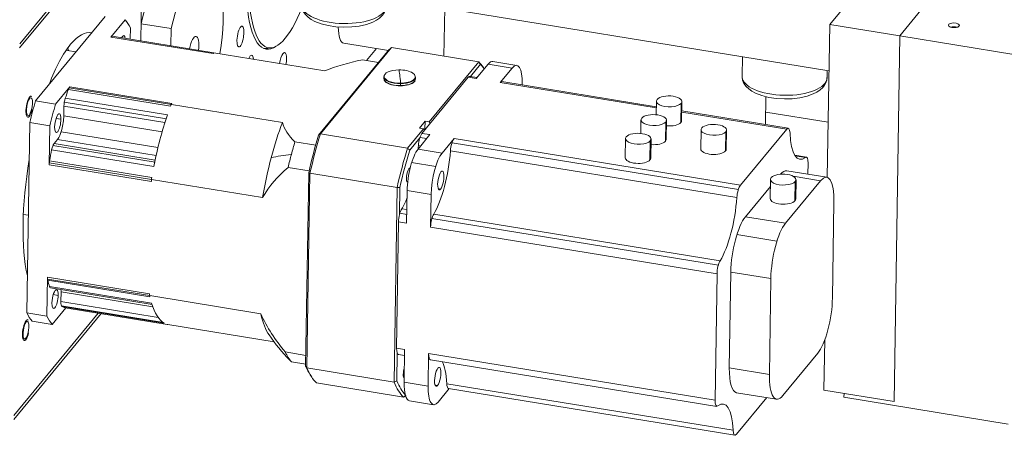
# Model space of a CAD drawing. Header units: millimetres. Extents: x 0 to 3066, y -1 to 2172.
# Tile 16 of 31: x 1521 to 1985, y 708 to 905. Entities that reach past the tile are written whole.
import ezdxf
from ezdxf.lldxf.tags import DXFTag

# ---------------------------------------------------------------- set-up
doc = ezdxf.new("R2010")
doc.units = ezdxf.units.MM
doc.layers.add('1', color=7, linetype='Continuous', true_color=0xffffff)
tags = doc.linetypes.add('DASHED', pattern=[25.72, 12.86, -12.86]).pattern_tags.tags
tags[6:7] = [DXFTag(74, 4), DXFTag(75, 0), DXFTag(340, '0'), DXFTag(46, 0.0), DXFTag(50, 0.0), DXFTag(44, 0.0), DXFTag(45, 0.0)]
tags[4:5] = [DXFTag(74, 4), DXFTag(75, 0), DXFTag(340, '0'), DXFTag(46, 0.0), DXFTag(50, 0.0), DXFTag(44, 0.0), DXFTag(45, 0.0)]

msp = doc.modelspace()

# ---------------------------------------------------------------- linework, layer by layer
at = {"layer": '1', "color": 7, "linetype": 'Continuous', "lineweight": 13}
for p, q in [((1588.385, 975.02), (1521.003, 893.251)), ((1588.356, 973.214), (1520.974, 891.445)), ((1578.967, 948.828), (1578.117, 894.669)), ((1613.81, 927.671), (1902.355, 880.635)), ((1902.701, 902.519), (1912.61, 914.544)), ((1721.284, 910.153), (1720.929, 887.53)), ((1528.456, 866.415), (1561.286, 906.255)), ((1945.642, 909.159), (1935.733, 897.135)), ((1563.988, 896.542), (1570.724, 904.716)), ((1573.191, 900.796), (1573.107, 895.487)), ((1578.245, 902.805), (1592.401, 900.498)), ((1592.401, 900.498), (1592.273, 892.362)), ((1902.701, 902.519), (1901.569, 830.371)), ((1935.733, 897.135), (1902.701, 902.519)), ((1612.12, 888.697), (1563.988, 896.542)), ((1612.433, 889.077), (1564.575, 896.878)), ((1933.027, 724.634), (1935.733, 897.135)), ((1935.733, 897.135), (1989.528, 888.366)), ((1636.575, 891.092), (1639.517, 891.425)), ((1696.246, 891.55), (1662.683, 850.821)), ((1673.682, 893.577), (1694.746, 890.143)), ((1673.682, 893.577), (1673.682, 893.577)), ((1689.065, 891.069), (1684.455, 885.475)), ((1696.246, 891.55), (1737.3, 884.858)), ((1547.532, 889.563), (1543.468, 890.226)), ((1612.12, 888.697), (1612.453, 889.1)), ((1612.453, 889.1), (1664.832, 880.562)), ((1661.839, 850.211), (1695.174, 890.663)), ((1861.571, 887.284), (1861.424, 877.941)), ((1682.523, 885.79), (1690.136, 884.549)), ((1713.912, 856.477), (1737.3, 884.858)), ((1738.115, 883.663), (1733.393, 877.932)), ((1741.752, 883.766), (1736.133, 876.947)), ((1739.909, 881.53), (1739.526, 882.119)), ((1741.752, 883.766), (1753.078, 881.92)), ((1755.278, 883.177), (1743.953, 885.023)), ((1747.459, 875.101), (1753.078, 881.92)), ((1692.579, 877.848), (1692.566, 876.993)), ((1707.564, 876.757), (1707.577, 877.612)), ((1710.566, 851.117), (1732.358, 877.563)), ((1732.358, 877.563), (1736.133, 876.947)), ((1736.525, 877.422), (1733.092, 877.982)), ((1901.42, 877.314), (1901.474, 880.78)), ((1537.894, 864.877), (1544.63, 873.05)), ((1544.63, 873.05), (1592.762, 865.204)), ((1700.415, 873.561), (1700.414, 873.518)), ((1700.478, 873.656), (1700.491, 874.511)), ((1707.046, 875.556), (1706.184, 874.882)), ((1747.459, 875.101), (1820.973, 863.118)), ((1820.981, 863.655), (1748.192, 875.52)), ((1757.82, 874.385), (1757.813, 873.952)), ((1542.487, 867.657), (1590.619, 859.811)), ((1592.12, 863.99), (1543.988, 871.836)), ((1872.441, 855.268), (1872.648, 868.422)), ((1537.894, 864.877), (1528.456, 866.415)), ((1541.843, 863.913), (1541.772, 859.36)), ((1589.42, 856.157), (1541.843, 863.913)), ((1592.429, 864.801), (1592.762, 865.204)), ((1592.485, 864.792), (1644.808, 856.263)), ((1821.023, 866.284), (1820.923, 859.883)), ((1832.685, 865.267), (1832.543, 856.235)), ((1832.88, 857.064), (1833.022, 866.096)), ((1588.113, 851.806), (1541.772, 859.36)), ((1832.942, 861.166), (1882.417, 853.102)), ((1883.151, 853.521), (1832.953, 861.703)), ((1872.53, 861.163), (1901.973, 856.364)), ((1524.36, 766.473), (1525.768, 856.24)), ((1525.768, 856.24), (1535.206, 854.701)), ((1534.917, 836.284), (1535.206, 854.701)), ((1538.127, 858.135), (1540.45, 857.757)), ((1712.025, 856.785), (1709.382, 853.578)), ((1711.968, 853.172), (1712.025, 856.785)), ((1712.025, 856.785), (1713.912, 856.477)), ((1714.465, 855.849), (1713.912, 856.477)), ((1813.757, 857.466), (1813.656, 851.064)), ((1825.418, 856.449), (1825.277, 847.417)), ((1825.613, 848.246), (1825.755, 857.278)), ((1703.737, 844.129), (1662.683, 850.821)), ((1703.737, 844.129), (1711.27, 853.271)), ((1714.341, 850.502), (1708.722, 843.683)), ((1711.27, 853.271), (1709.382, 853.578)), ((1710.566, 851.117), (1714.341, 850.502)), ((1711.27, 853.271), (1711.823, 852.642)), ((1711.968, 853.172), (1712.225, 853.13)), ((1842.07, 852.851), (1841.928, 843.819)), ((1853.731, 851.833), (1853.59, 842.802)), ((1853.926, 843.631), (1854.068, 852.662)), ((1860.625, 826.656), (1882.417, 853.102)), ((1538.844, 848.276), (1537.179, 846.256)), ((1537.179, 846.256), (1584.808, 838.492)), ((1585.291, 840.705), (1538.844, 848.276)), ((1660.479, 845.596), (1650.712, 847.188)), ((1709.561, 849.012), (1704.781, 843.211)), ((1708.874, 845.318), (1709.928, 845.147)), ((1720.047, 841.837), (1725.666, 848.656)), ((1725.666, 848.656), (1860.625, 826.656)), ((1806.49, 848.648), (1806.348, 839.616)), ((1818.152, 847.63), (1818.01, 838.599)), ((1818.347, 839.428), (1818.488, 848.459)), ((1584.18, 835.438), (1536.048, 843.284)), ((1720.047, 841.837), (1708.722, 843.683)), ((1723.975, 842.857), (1858.934, 820.857)), ((1891.69, 839.952), (1886.208, 840.846)), ((1886.376, 840.576), (1891.211, 839.788)), ((1583.049, 828.438), (1534.917, 836.284)), ((1535.107, 838.217), (1583.239, 830.371)), ((1892.538, 837.022), (1892.457, 831.879)), ((1647.493, 835), (1657.365, 833.391)), ((1655.745, 741.409), (1657.175, 832.555)), ((1657.794, 832.313), (1656.354, 740.543)), ((1657.794, 832.313), (1698.848, 825.621)), ((1901.305, 830.437), (1882.43, 833.513)), ((1885.502, 830.858), (1898.371, 828.76)), ((1583.049, 828.438), (1583.063, 829.347)), ((1583.063, 829.347), (1635.443, 820.809)), ((1703.405, 828.46), (1703.838, 828.389)), ((1862.98, 811.795), (1874.766, 826.097)), ((1874.818, 829.403), (1874.676, 820.372)), ((1881.856, 808.719), (1898.371, 828.76)), ((1886.48, 828.386), (1886.338, 819.355)), ((1886.675, 820.184), (1886.817, 829.215)), ((1697.408, 733.85), (1698.848, 825.621)), ((1700.117, 825.556), (1699.912, 812.485)), ((1703.555, 824.124), (1703.314, 808.759)), ((1703.555, 824.124), (1714.88, 822.277)), ((1714.639, 806.913), (1714.88, 822.277)), ((1719.371, 824.861), (1718.205, 825.051)), ((1904.694, 818.714), (1903.985, 773.556)), ((1522.718, 812.875), (1525.082, 812.49)), ((1703.414, 815.139), (1701.006, 815.531)), ((1851.065, 791.07), (1716.106, 813.07)), ((1698.604, 749.789), (1699.539, 809.375)), ((1699.539, 809.375), (1703.314, 808.759)), ((1862.98, 811.795), (1881.856, 808.719)), ((1714.639, 806.913), (1849.598, 784.914)), ((1848.663, 725.328), (1849.598, 784.914)), ((1855.383, 740.559), (1856.091, 785.716)), ((1856.091, 785.716), (1874.966, 782.639)), ((1533.798, 764.935), (1534.087, 783.352)), ((1534.087, 783.352), (1582.219, 775.506)), ((1582.354, 773.968), (1534.222, 781.814)), ((1874.258, 737.482), (1874.966, 782.639)), ((1535.038, 778.879), (1583.17, 771.033)), ((1535.53, 778.253), (1583.357, 770.457)), ((1536.825, 775.115), (1539.148, 774.736)), ((1540.469, 776.34), (1540.398, 771.787)), ((1583.773, 769.281), (1540.469, 776.34)), ((1582.204, 774.597), (1582.219, 775.506)), ((1540.398, 771.787), (1586.322, 764.301)), ((1582.253, 774.589), (1634.584, 766.059)), ((1518.226, 716.235), (1559.317, 766.099)), ((1518.254, 718.041), (1558.029, 766.309)), ((1533.798, 764.935), (1524.36, 766.473)), ((1542.687, 768.809), (1536.265, 761.015)), ((1589.079, 761.644), (1540.947, 769.49)), ((1542.372, 768.863), (1590.505, 761.017)), ((1542.413, 768.853), (1590.524, 761.011)), ((1526.827, 762.553), (1536.265, 761.015)), ((1590.8, 760.939), (1640.847, 752.781)), ((1900.367, 753.718), (1899.995, 730.019)), ((1655.824, 746.441), (1646.128, 748.021)), ((1702.379, 749.173), (1698.604, 749.789)), ((1698.892, 747.48), (1698.687, 734.41)), ((1702.379, 749.173), (1702.138, 733.809)), ((1713.463, 731.963), (1713.704, 747.327)), ((1848.663, 725.328), (1713.704, 747.327)), ((1897.096, 747.477), (1880.581, 727.436)), ((1649.083, 743.326), (1655.758, 742.238)), ((1699.451, 746.858), (1702.335, 746.388)), ((1714.551, 744.396), (1849.51, 722.397)), ((1697.408, 733.85), (1656.354, 740.543)), ((1855.383, 740.559), (1874.258, 737.482)), ((1657.913, 737.231), (1658.615, 736.152)), ((1660.841, 733.413), (1701.895, 726.721)), ((1701.952, 735.86), (1702.17, 735.825)), ((1702.138, 733.809), (1713.463, 731.963)), ((1857.212, 711.086), (1722.253, 733.086)), ((1717.918, 732.261), (1716.752, 732.452)), ((1723.433, 730.772), (1718.205, 724.428)), ((1723.091, 730.828), (1858.05, 708.829)), ((1858.771, 728.836), (1877.646, 725.759)), ((1899.995, 730.019), (1933.027, 724.634)), ((1909.404, 726.674), (1909.433, 728.48)), ((1704.679, 725.017), (1716.005, 723.171)), ((1873.012, 726.514), (1858.783, 709.248)), ((1986.793, 714.059), (1909.404, 726.674))]:
    msp.add_line(p, q, dxfattribs=at)
at = {"layer": '1', "color": 7, "linetype": 'DASHED', "lineweight": 13}
for p, q in [((1544.353, 872.638), (1592.485, 864.792)), ((1590.157, 857.953), (1542.025, 865.799)), ((1586.169, 844.427), (1540.554, 851.862)), ((1709.614, 849.176), (1712.818, 848.653)), ((1536.672, 845.376), (1584.805, 837.53)), ((1724.714, 846.714), (1859.673, 824.715)), ((1583.1, 829.341), (1534.968, 837.187)), ((1705.703, 837.355), (1717.028, 835.509)), ((1703.379, 812.925), (1700.154, 813.45)), ((1850.213, 788.989), (1715.254, 810.989)), ((1877.831, 800.281), (1858.955, 803.358)), ((1534.12, 782.435), (1582.253, 774.589)), ((1540.677, 769.826), (1588.809, 761.98))]:
    msp.add_line(p, q, dxfattribs=at)
at = {"layer": '1', "color": 7, "linetype": 'Continuous', "lineweight": 13}
for points in [[(1653.806, 911.775), (1654.005, 910.089), (1654.644, 908.52), (1655.628, 907.129), (1656.889, 905.914), (1658.39, 904.854), (1660.109, 903.93), (1663.058, 902.786), (1666.381, 901.936), (1669.971, 901.396), (1673.702, 901.178), (1677.436, 901.291), (1681.034, 901.731), (1684.369, 902.488), (1687.338, 903.55), (1689.074, 904.427), (1690.594, 905.449), (1691.879, 906.633), (1692.666, 907.643), (1693.264, 908.761), (1693.674, 909.975), (1693.75, 911.241)], [(1861.435, 877.93), (1861.634, 876.244), (1862.273, 874.675), (1863.257, 873.284), (1864.518, 872.069), (1866.019, 871.008), (1867.738, 870.085), (1870.687, 868.941), (1874.01, 868.091), (1877.6, 867.55), (1881.331, 867.333), (1885.065, 867.446), (1888.663, 867.886), (1891.998, 868.642), (1894.967, 869.704), (1896.703, 870.582), (1898.223, 871.603), (1899.508, 872.788), (1900.295, 873.798), (1900.893, 874.916), (1901.304, 876.13), (1901.379, 877.396)]]:
    msp.add_lwpolyline(points, dxfattribs=at)
msp.add_arc((1712.755, 806.905), 90, 214.41208, 224.11835, dxfattribs=at)
for centre, major_axis, ratio, start_param, end_param in [((1588.747, 891.767), (6.838, 41.946), 0.2926324, 6.2831287, 7.6356799), ((1602.904, 889.46), (6.838, 41.946), 0.2926324, 4.7402418, 7.6356799), ((1645.979, 945.098), (-8.849, -54.284), 0.2926324, 5.1314143, 6.2831853), ((1646.923, 944.944), (8.719, 53.49), 0.2926324, 1.9964402, 4.0549687), ((1673.793, 911.473), (-19.998, 0.314), 0.429104, 0.0000369, 3.1415313), ((1553.494, 832.866), (-12.227, -75.01), 0.2926324, 2.7488911, 2.8942256), ((1676.095, 908.382), (-2.413, -14.805), 0.2926324, 5.2593361, 6.2831853), ((1961.186, 900.268), (-2.6, 0.041), 0.429104, 4.0850891, 5.3397626), ((1981.961, 890.33), (-12.71, -77.971), 0.2926324, 4.6184512, 4.6224763), ((1982.904, 890.176), (12.871, 78.958), 0.2926324, 1.4761713, 1.4814727), ((1544.057, 834.404), (-10.458, -64.153), 0.2926324, 3.1217768, 3.6069565), ((1563.932, 892.93), (-0.644, -3.948), 0.2926324, 3.1415963, 3.6069565), ((1569.327, 892.799), (0.724, 4.441), 0.2926324, 5.5230826, 7.0432698), ((1602.904, 889.46), (-1.207, -7.402), 0.2926324, 1.725437, 4.5577792), ((1544.057, 834.404), (-10.458, -64.153), 0.2926324, 3.6069565, 4.0921362), ((1525.181, 837.481), (10.458, 64.153), 0.2926324, 5.7211135, 5.7564417), ((1644.092, 945.405), (-8.849, -54.284), 0.2926324, 0.0594519, 0.0820321), ((1645.979, 945.098), (-8.849, -54.284), 0.2926324, 0, 0.2774573), ((1547.748, 647.433), (-694.189, -610.526), 0.0965, 4.4129251, 4.4144998), ((1534.619, 835.942), (8.849, 54.284), 0.2926324, 0.0000154, 0.036831), ((1555.715, 897.152), (-6.435, -39.479), 0.2926324, 4.9279962, 4.935163), ((1629.538, 882.859), (-0.829, -5.083), 0.2926324, 2.2946543, 3.9885618), ((1645.023, 884.135), (-0.829, -5.083), 0.2926324, 1.5047401, 4.778476), ((1713.569, 858.836), (-69.228, 1.086), 0.429104, 5.1841588, 5.5001231), ((1296.817, 688.336), (569.574, -728.166), 0.5103448, 1.442765, 1.4443398), ((1719.597, 805.789), (-13.273, -81.425), 0.2926324, 2.8305719, 2.9435171), ((1720.541, 805.636), (13.112, 80.438), 0.2926324, 5.9896249, 6.0808947), ((1741.54, 870.219), (2.413, 14.805), 0.2926324, 6.2831762, 6.7485492), ((1752.865, 868.373), (-2.413, -14.805), 0.2926324, 2.0361602, 3.6069565), ((1700.081, 877.905), (-7.35, 0.115), 0.429104, 4.7742569, 7.9158495), ((1700.065, 876.875), (-7.499, 0.118), 0.429104, 0.0000178, 1.6326642), ((1700.078, 877.73), (7.499, -0.118), 0.429104, 3.1416104, 4.7742569), ((1700.081, 877.905), (-7.35, 0.115), 0.429104, 1.6326642, 4.7742569), ((1699.689, 852.919), (0.312, -28.623), 0.0558468, 2.4376229, 2.9570758), ((1700.078, 877.73), (7.499, -0.118), 0.429104, 4.7742569, 6.2832031), ((1732.287, 873.047), (-0.804, -4.935), 0.2926324, 3.1415823, 3.6069565), ((1881.422, 877.627), (-19.998, 0.314), 0.429104, 0.0000369, 3.1415313), ((1544.573, 869.438), (-0.644, -3.948), 0.2926324, 3.6069565, 4.1080679), ((1700.062, 876.694), (7.399, -0.116), 0.429104, 3.3538834, 5.9532568), ((1700.062, 876.694), (7.299, -0.115), 0.429104, 3.6113767, 4.7742569), ((1700.062, 876.694), (7.299, -0.115), 0.429104, 4.7742569, 5.8133877), ((1700.467, 873.742), (0.002, -0.2), 0.0558468, 5.838942, 7.4097383), ((1700.065, 876.875), (-7.499, 0.118), 0.429104, 1.6326642, 3.1416104), ((1700.48, 874.597), (0.002, -0.2), 0.0558468, 1.126553, 2.4376229), ((1700.049, 875.882), (6.499, -0.102), 0.429104, 5.912526, 5.9532568), ((1700.049, 875.882), (6.499, -0.102), 0.429104, 5.9532568, 5.9758572), ((1700.062, 876.694), (7.399, -0.116), 0.429104, 5.9532568, 6.0709192), ((1747.388, 870.585), (0.804, 4.935), 0.2926324, 6.2831749, 6.7485492), ((1525.614, 863.707), (0.804, 4.935), 0.2926324, 6.0690514, 10.7814403), ((1543.164, 865.516), (-0.644, -3.948), 0.2926324, 4.1875932, 5.1777528), ((1553.494, 832.866), (10.458, 64.153), 0.2926324, 0.9664753, 1.0460006), ((1827.022, 866.19), (5.999, -0.094), 0.429104, 5.9532568, 9.0948494), ((1544.057, 834.404), (-12.227, -75.01), 0.2926324, 4.3196874, 4.4650219), ((1553.494, 832.866), (-12.227, -75.01), 0.2926324, 4.3196874, 4.4650219), ((1601.626, 825.02), (-10.458, -64.153), 0.2926324, 4.0920842, 4.1080679), ((1827.022, 866.19), (5.999, -0.094), 0.429104, 2.8116641, 5.9532568), ((1538.964, 855.953), (0.724, 4.441), 0.2926324, 5.1777528, 8.3193455), ((1538.964, 855.953), (-1.368, -8.389), 0.2926324, 0.4653638, 2.0361602), ((1601.626, 825.02), (-10.458, -64.153), 0.2926324, 4.1875932, 4.5971161), ((1819.756, 857.372), (5.999, -0.094), 0.429104, 5.9532568, 9.0948494), ((1538.964, 855.953), (0.724, 4.441), 0.2926324, 2.0361602, 5.1777528), ((1654.006, 816.481), (-10.458, -64.153), 0.2926324, 4.0920842, 4.3923547), ((1713.569, 858.836), (-69.228, 1.086), 0.429104, 0.1232051, 0.4391695), ((1819.756, 857.372), (5.999, -0.094), 0.429104, 2.8116641, 5.9532568), ((1826.881, 857.159), (-5.999, 0.094), 0.429104, 1.3817486, 2.8116641), ((1826.881, 857.159), (-5.999, 0.094), 0.429104, 2.8116641, 3.1416295), ((1848.069, 852.756), (5.999, -0.094), 0.429104, 5.9532568, 9.0948494), ((1882.347, 848.586), (-0.804, -4.935), 0.2926324, 2.1911003, 3.6069565), ((1677.6, 812.635), (-13.112, -80.438), 0.2926324, 4.2746109, 4.5100984), ((1678.544, 812.482), (13.273, 81.425), 0.2926324, 1.1288033, 1.3727207), ((2107.549, 1326.76), (694.189, 610.526), 0.0965, 3.933537, 3.9351118), ((1710.495, 846.602), (-0.804, -4.935), 0.2926324, 3.6069565, 5.0228127), ((1710.647, 851.569), (0.644, 3.948), 0.2926324, 5.0778109, 5.1777528), ((1812.489, 848.554), (5.999, -0.094), 0.429104, 2.8116641, 5.9532568), ((1812.489, 848.554), (5.999, -0.094), 0.429104, 5.9532568, 9.0948494), ((1848.069, 852.756), (5.999, -0.094), 0.429104, 2.8116641, 5.9532568), ((1892.991, 865.933), (-4.408, -27.043), 0.2926324, 5.332693, 6.593609), ((1537.122, 842.643), (-0.644, -3.948), 0.2926324, 3.6069565, 4.5971161), ((1665.803, 814.558), (-12.066, -74.023), 0.2926324, 4.3041196, 4.3923547), ((1699.992, 838.286), (4.408, 27.043), 0.2926324, 4.9620129, 5.0228127), ((1725.596, 844.14), (0.804, 4.935), 0.2926324, 0.4653638, 1.88122), ((1819.614, 848.34), (-5.999, 0.094), 0.429104, 1.3817486, 2.8116641), ((1819.614, 848.34), (-5.999, 0.094), 0.429104, 2.8116641, 3.1416295), ((1553.494, 832.866), (10.458, 64.153), 0.2926324, 1.4555235, 1.5350488), ((1712.755, 806.905), (-87.015, 22.987), 0.3008276, 5.6099519, 5.7880529), ((1665.803, 814.558), (-12.066, -74.023), 0.2926324, 4.3923547, 4.4805897), ((1719.597, 805.789), (-13.273, -81.425), 0.2926324, 4.2703959, 4.5143134), ((1720.541, 805.636), (13.112, 80.438), 0.2926324, 1.1330183, 1.3685057), ((1708.51, 830.136), (2.413, 14.805), 0.2926324, 0.4653638, 2.0361602), ((1856.618, 1367.664), (-569.574, 728.166), 0.5103448, 1.922153, 1.9237278), ((1719.835, 828.29), (-2.413, -14.805), 0.2926324, 3.6069565, 5.1777528), ((1715.093, 835.825), (4.408, 27.043), 0.2926324, 3.7618967, 5.0228127), ((1847.927, 843.725), (-5.999, 0.094), 0.429104, 0.0000369, 2.8116641), ((1847.927, 843.725), (-5.999, 0.094), 0.429104, 2.8116641, 3.1416295), ((1890.886, 835.017), (-0.804, -4.935), 0.2926324, 2.0361602, 3.4520163), ((1544.057, 834.404), (-10.458, -64.153), 0.2926324, 4.6926713, 5.6629325), ((1536.238, 837.887), (-0.644, -3.948), 0.2926324, 4.6766414, 5.1777528), ((1654.006, 816.481), (-10.458, -64.153), 0.2926324, 4.3923547, 4.6926251), ((1812.347, 839.522), (-5.999, 0.094), 0.429104, 0.0000369, 2.8116641), ((1812.347, 839.522), (-5.999, 0.094), 0.429104, 2.8116641, 3.1416295), ((1693.762, 783.857), (53.432, -44.031), 0.8545385, 2.9710114, 3.2869757), ((1739.965, -64.703), (-175.938, 907.571), 0.3973276, 6.0355203, 6.0370951), ((1704.334, 831.387), (0.547, 3.356), 0.2926324, 0.4653638, 3.141559), ((1704.334, 831.387), (0.547, 3.356), 0.2926324, 6.1952361, 6.7485492), ((1719.435, 828.925), (0.724, 4.441), 0.2926324, 0.4653638, 3.6069565), ((1719.435, 828.925), (0.724, 4.441), 0.2926324, 3.6069565, 6.7485492), ((1880.817, 829.309), (5.999, -0.094), 0.429104, 5.9532568, 9.0948494), ((1879.212, 813.774), (-3.218, -19.739), 0.2926324, 3.1415835, 3.6069565), ((1898.088, 810.697), (-3.218, -19.739), 0.2926324, 2.0361602, 3.6069565), ((1601.626, 825.02), (-10.458, -64.153), 0.2926324, 4.6766414, 4.6926251), ((1860.554, 822.141), (-0.804, -4.935), 0.2926324, 3.6069565, 5.0228127), ((1880.817, 829.309), (5.999, -0.094), 0.429104, 2.8116641, 5.9532568), ((1489.033, -23.799), (-620.011, -685.731), 0.8111723, 3.7249407, 3.7265155), ((1699.992, 838.286), (4.408, 27.043), 0.2926324, 3.7618967, 4.0473759), ((1850.052, 813.825), (-4.408, -27.043), 0.2926324, 0.620304, 1.88122), ((1880.676, 820.278), (5.999, -0.094), 0.429104, 3.1416295, 5.9532568), ((1880.676, 820.278), (5.999, -0.094), 0.429104, 5.9532568, 6.2832222), ((1701.19, 811.379), (-0.804, -4.935), 0.2926324, 3.7618967, 5.1777528), ((1716.291, 808.917), (0.804, 4.935), 0.2926324, 0.620304, 2.0361602), ((1862.697, 793.733), (-3.218, -19.739), 0.2926324, 3.6069565, 5.1777528), ((1881.572, 790.656), (-3.218, -19.739), 0.2926324, 3.6069565, 5.1777528), ((1851.25, 786.918), (-0.804, -4.935), 0.2926324, 3.7618967, 5.1777528), ((1535.408, 784.955), (-0.644, -3.948), 0.2926324, 5.1777528, 5.6788642), ((1553.494, 832.866), (10.458, 64.153), 0.2926324, 2.5372716, 2.6167969), ((1536.174, 782.201), (-0.644, -3.948), 0.2926324, 5.7583895, 6.2831741), ((1537.662, 772.933), (0.724, 4.441), 0.2926324, 5.1777528, 8.3193455), ((1537.662, 772.933), (-1.368, -8.389), 0.2926324, 2.0361602, 2.1864412), ((1537.662, 772.933), (0.724, 4.441), 0.2926324, 2.0361602, 5.1777528), ((1541.719, 773.39), (-0.644, -3.948), 0.2926324, 5.1777528, 6.1679124), ((1601.626, 825.02), (-10.458, -64.153), 0.2926324, 5.6628806, 5.6788642), ((1601.626, 825.02), (-10.458, -64.153), 0.2926324, 5.7583895, 6.1679124), ((1897.379, 765.54), (-3.218, -19.739), 0.2926324, 0.4653638, 2.0361602), ((1544.057, 834.404), (-12.227, -75.01), 0.2926324, 5.8904837, 6.0358182), ((1553.494, 832.866), (10.458, 64.153), 0.2926324, 3.0263198, 3.1058451), ((1543.057, 772.801), (-0.644, -3.948), 0.2926324, 6.2474377, 6.2831889), ((1693.762, 783.857), (53.432, -44.031), 0.8545385, 4.1932431, 4.5092074), ((1654.006, 816.481), (-10.458, -64.153), 0.2926324, 5.6628806, 5.985737), ((1523.961, 758.335), (0.804, 4.935), 0.2926324, 6.0690514, 10.7814403), ((1553.494, 832.866), (-12.227, -75.01), 0.2926324, 5.8904837, 6.0358182), ((1601.626, 825.02), (-10.458, -64.153), 0.2926324, 6.2474377, 6.2634214), ((1665.803, 814.558), (-12.066, -74.023), 0.2926324, 5.874916, 6.051386), ((1700.256, 751.793), (-0.804, -4.935), 0.2926324, 5.1777528, 6.2831825), ((1715.356, 749.331), (0.804, 4.935), 0.2926324, 2.0361602, 3.1415899), ((1711.94, 754.974), (69.228, -1.086), 0.429104, 3.5471465, 3.5807621), ((1713.251, 718.416), (4.408, 27.043), 0.2926324, 5.332693, 5.94538), ((1677.6, 812.635), (-13.112, -80.438), 0.2926324, 5.8454073, 5.9721657), ((1763.978, 1465.953), (175.938, -907.571), 0.3973276, 5.5561322, 5.557707), ((1678.544, 812.482), (13.273, 81.425), 0.2926324, 2.6995996, 2.9435171), ((1702.882, 738.787), (0.547, 3.356), 0.2926324, 1.1140536, 2.9582667), ((1717.982, 736.326), (0.724, 4.441), 0.2926324, 0.4653638, 3.6069565), ((1717.982, 736.326), (0.724, 4.441), 0.2926324, 3.6069565, 6.7485492), ((1861.989, 748.575), (-3.218, -19.739), 0.2926324, 5.1777528, 6.2831762), ((1513.047, 1506.857), (-620.011, -685.731), 0.8111723, 1.0627361, 1.0643109), ((1719.597, 805.789), (-13.273, -81.425), 0.2926324, 5.8411923, 6.0851097), ((1720.541, 805.636), (13.112, 80.438), 0.2926324, 2.7038146, 2.9252096), ((1707.093, 739.822), (2.413, 14.805), 0.2926324, 2.0361602, 3.1415835), ((1723.895, 735.763), (0.804, 4.935), 0.2926324, 2.1911003, 3.1415823), ((1880.864, 745.498), (-3.218, -19.739), 0.2926324, 5.1777528, 6.7485492), ((1718.418, 737.975), (-2.413, -14.805), 0.2926324, 5.1777528, 6.7485492), ((1850.393, 970.838), (694.189, 610.526), 0.0965, 4.4129251, 4.4144998), ((1850.315, 727.332), (-0.804, -4.935), 0.2926324, 5.1777528, 6.593609), ((1848.21, 696.416), (-4.408, -27.043), 0.2926324, 2.1911003, 3.4520163), ((1858.854, 713.763), (-0.804, -4.935), 0.2926324, 5.332693, 6.7485492)]:
    msp.add_ellipse(centre, major_axis=major_axis, ratio=ratio, start_param=start_param, end_param=end_param, dxfattribs=at)
for centre, major_axis, ratio in [((1625.015, 896.772), (-0.804, -4.935), 0.2926324), ((1961.215, 902.074), (2.6, -0.041), 0.429104), ((1525.614, 863.707), (-0.684, -4.195), 0.2926324), ((1523.961, 758.335), (-0.684, -4.195), 0.2926324)]:
    msp.add_ellipse(centre, major_axis=major_axis, ratio=ratio, dxfattribs=at)

doc.saveas('drawing.dxf')
